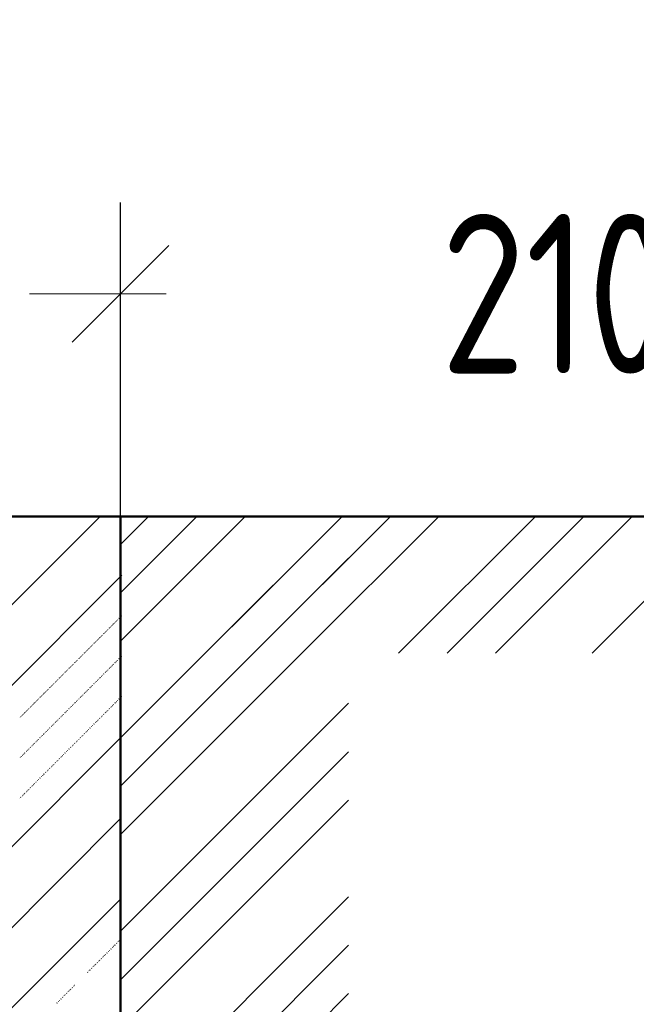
# Model space of a CAD drawing. Header units: millimetres. Extents: x 0 to 1260, y 0 to 297.
# Tile 21 of 104: x 62 to 75, y 125 to 147. Entities that reach past the tile are written whole.
import ezdxf

# ---------------------------------------------------------------- set-up
doc = ezdxf.new("R2010")
doc.units = ezdxf.units.MM
for name, pattern in [('K5LT32802', [0]), ('K5LT32806', [0]), ('K5LT_BASIC', [0]), ('K5LT_THIN', [0])]:
    doc.linetypes.add(name, pattern=pattern)
doc.layers.add('Системный слой', color=7, linetype='Continuous')
doc.styles.add('KDIMTEXTSTYLE', font='GOST_AU.SHX', dxfattribs={"width": 0.96, "oblique": 15, "height": 5})
doc.dimstyles.new('KDIMSTYLE (0.01)', dxfattribs={"dimtxt": 5, "dimasz": 1, "dimexe": 2, "dimexo": 0, "dimgap": 1, "dimtad": 1, "dimlfac": 100, "dimtxsty": 'KDIMTEXTSTYLE', "dimsah": 1, "dimcen": 0, "dimdle": 1, "dimadec": 0, "dimazin": 0, "dimtfac": 0.667, "dimtmove": 0, "dimatfit": 3, "dimfxl": 1, "dimtvp": 1, "dimtolj": 1, "dimtzin": 0, "dimarcsym": 0})

# ---------------------------------------------------------------- blocks, each defined once
blk = doc.blocks.new('U84')
at = {"layer": 'Системный слой', "color": 7, "linetype": 'K5LT32802', "lineweight": 9}
for p, q in [((63.885, 133.021), (66.62, 135.756)), ((63.885, 134.081), (65.56, 135.756)), ((63.885, 130.899), (68.742, 135.756)), ((63.885, 135.142), (64.499, 135.756)), ((63.885, 129.839), (68.885, 134.839)), ((63.885, 128.778), (68.885, 133.778)), ((63.885, 126.657), (68.885, 131.657)), ((64.045, 125.756), (68.885, 130.596)), ((65.106, 125.756), (68.885, 129.536)), ((67.227, 125.756), (68.885, 127.414)), ((68.287, 125.756), (68.885, 126.354))]:
    blk.add_line(p, q, dxfattribs=at)
blk = doc.blocks.new('U86')
at = {"layer": 'Системный слой', "color": 7, "linetype": 'K5LT32802', "lineweight": 9}
for p, q in [((43.892, 116.209), (63.438, 135.756)), ((43.889, 114.439), (63.916, 134.466)), ((44.851, 111.865), (63.904, 130.918)), ((46.619, 111.865), (63.897, 129.144)), ((48.387, 111.865), (63.891, 127.37))]:
    blk.add_line(p, q, dxfattribs=at)
at = {"layer": 'Системный слой', "color": 7, "linetype": 'K5LT32806', "lineweight": 18}
for p, q in [((63.762, 133.428), (63.766, 133.432)), ((63.78, 133.446), (63.783, 133.449)), ((63.797, 133.463), (63.801, 133.467)), ((63.815, 133.481), (63.819, 133.485)), ((63.833, 133.499), (63.836, 133.502)), ((63.85, 133.516), (63.854, 133.52)), ((63.868, 133.534), (63.872, 133.538)), ((63.886, 133.552), (63.889, 133.555)), ((63.904, 133.569), (63.907, 133.573)), ((63.55, 133.216), (63.553, 133.219)), ((63.568, 133.234), (63.571, 133.237)), ((63.585, 133.251), (63.589, 133.255)), ((63.603, 133.269), (63.607, 133.272)), ((63.621, 133.287), (63.624, 133.29)), ((63.638, 133.304), (63.642, 133.308)), ((63.656, 133.322), (63.66, 133.326)), ((63.674, 133.34), (63.677, 133.343)), ((63.691, 133.357), (63.695, 133.361)), ((63.709, 133.375), (63.713, 133.379)), ((63.727, 133.393), (63.73, 133.396)), ((63.744, 133.41), (63.748, 133.414)), ((63.32, 132.986), (63.324, 132.99)), ((63.338, 133.004), (63.341, 133.007)), ((63.356, 133.021), (63.359, 133.025)), ((63.373, 133.039), (63.377, 133.043)), ((63.391, 133.057), (63.394, 133.06)), ((63.409, 133.074), (63.412, 133.078)), ((63.426, 133.092), (63.43, 133.096)), ((63.444, 133.11), (63.447, 133.113)), ((63.462, 133.128), (63.465, 133.131)), ((63.479, 133.145), (63.483, 133.149)), ((63.497, 133.163), (63.5, 133.166)), ((63.515, 133.181), (63.518, 133.184)), ((63.532, 133.198), (63.536, 133.202)), ((63.108, 132.774), (63.112, 132.778)), ((63.126, 132.792), (63.129, 132.795)), ((63.143, 132.809), (63.147, 132.813)), ((63.161, 132.827), (63.165, 132.831)), ((63.179, 132.845), (63.182, 132.848)), ((63.196, 132.862), (63.2, 132.866)), ((63.214, 132.88), (63.218, 132.884)), ((63.232, 132.898), (63.235, 132.901)), ((63.249, 132.915), (63.253, 132.919)), ((63.267, 132.933), (63.271, 132.937)), ((63.285, 132.951), (63.288, 132.954)), ((63.302, 132.968), (63.306, 132.972)), ((62.896, 132.562), (62.899, 132.565)), ((62.914, 132.58), (62.917, 132.583)), ((62.931, 132.597), (62.935, 132.601)), ((62.949, 132.615), (62.952, 132.618)), ((62.967, 132.633), (62.97, 132.636)), ((62.984, 132.65), (62.988, 132.654)), ((63.002, 132.668), (63.005, 132.671)), ((63.02, 132.686), (63.023, 132.689)), ((63.037, 132.703), (63.041, 132.707)), ((63.055, 132.721), (63.059, 132.724)), ((63.073, 132.739), (63.076, 132.742)), ((63.09, 132.756), (63.094, 132.76)), ((63.78, 132.562), (63.783, 132.565)), ((63.797, 132.58), (63.801, 132.583)), ((63.815, 132.597), (63.819, 132.601)), ((63.833, 132.615), (63.836, 132.618)), ((63.85, 132.633), (63.854, 132.636)), ((63.868, 132.65), (63.872, 132.654)), ((63.886, 132.668), (63.889, 132.671)), ((63.904, 132.686), (63.907, 132.689)), ((62.684, 132.35), (62.687, 132.353)), ((62.701, 132.367), (62.705, 132.371)), ((62.719, 132.385), (62.723, 132.389)), ((62.737, 132.403), (62.74, 132.406)), ((62.754, 132.42), (62.758, 132.424)), ((62.772, 132.438), (62.776, 132.442)), ((62.79, 132.456), (62.793, 132.459)), ((62.808, 132.473), (62.811, 132.477)), ((62.825, 132.491), (62.829, 132.495)), ((62.843, 132.509), (62.846, 132.512)), ((62.861, 132.526), (62.864, 132.53)), ((62.878, 132.544), (62.882, 132.548)), ((63.568, 132.35), (63.571, 132.353)), ((63.585, 132.367), (63.589, 132.371)), ((63.603, 132.385), (63.607, 132.389)), ((63.621, 132.403), (63.624, 132.406)), ((63.638, 132.42), (63.642, 132.424)), ((63.656, 132.438), (63.66, 132.442)), ((63.674, 132.456), (63.677, 132.459)), ((63.691, 132.473), (63.695, 132.477)), ((63.709, 132.491), (63.713, 132.495)), ((63.727, 132.509), (63.73, 132.512)), ((63.744, 132.526), (63.748, 132.53)), ((63.762, 132.544), (63.766, 132.548)), ((62.472, 132.138), (62.475, 132.141)), ((62.489, 132.155), (62.493, 132.159)), ((62.507, 132.173), (62.511, 132.176)), ((62.525, 132.191), (62.528, 132.194)), ((62.542, 132.208), (62.546, 132.212)), ((62.56, 132.226), (62.564, 132.229)), ((62.578, 132.244), (62.581, 132.247)), ((62.595, 132.261), (62.599, 132.265)), ((62.613, 132.279), (62.617, 132.283)), ((62.631, 132.297), (62.634, 132.3)), ((62.648, 132.314), (62.652, 132.318)), ((62.666, 132.332), (62.67, 132.336)), ((63.356, 132.138), (63.359, 132.141)), ((63.373, 132.155), (63.377, 132.159)), ((63.391, 132.173), (63.394, 132.176)), ((63.409, 132.191), (63.412, 132.194)), ((63.426, 132.208), (63.43, 132.212)), ((63.444, 132.226), (63.447, 132.229)), ((63.462, 132.244), (63.465, 132.247)), ((63.479, 132.261), (63.483, 132.265)), ((63.497, 132.279), (63.5, 132.283)), ((63.515, 132.297), (63.518, 132.3)), ((63.532, 132.314), (63.536, 132.318)), ((63.55, 132.332), (63.553, 132.336)), ((62.242, 131.908), (62.245, 131.911)), ((62.259, 131.925), (62.263, 131.929)), ((62.277, 131.943), (62.281, 131.947)), ((62.295, 131.961), (62.298, 131.964)), ((62.313, 131.978), (62.316, 131.982)), ((62.33, 131.996), (62.334, 132)), ((62.348, 132.014), (62.351, 132.017)), ((62.366, 132.032), (62.369, 132.035)), ((62.383, 132.049), (62.387, 132.053)), ((62.401, 132.067), (62.404, 132.07)), ((62.419, 132.085), (62.422, 132.088)), ((62.436, 132.102), (62.44, 132.106)), ((62.454, 132.12), (62.457, 132.123)), ((63.126, 131.908), (63.129, 131.911)), ((63.143, 131.925), (63.147, 131.929)), ((63.161, 131.943), (63.165, 131.947)), ((63.179, 131.961), (63.182, 131.964)), ((63.196, 131.978), (63.2, 131.982)), ((63.214, 131.996), (63.218, 132)), ((63.232, 132.014), (63.235, 132.017)), ((63.249, 132.032), (63.253, 132.035)), ((63.267, 132.049), (63.271, 132.053)), ((63.285, 132.067), (63.288, 132.07)), ((63.302, 132.085), (63.306, 132.088)), ((63.32, 132.102), (63.324, 132.106)), ((63.338, 132.12), (63.341, 132.123)), ((62.03, 131.696), (62.033, 131.699)), ((62.047, 131.713), (62.051, 131.717)), ((62.065, 131.731), (62.069, 131.735)), ((62.083, 131.749), (62.086, 131.752)), ((62.1, 131.766), (62.104, 131.77)), ((62.118, 131.784), (62.122, 131.788)), ((62.136, 131.802), (62.139, 131.805)), ((62.153, 131.819), (62.157, 131.823)), ((62.171, 131.837), (62.175, 131.841)), ((62.189, 131.855), (62.192, 131.858)), ((62.206, 131.872), (62.21, 131.876)), ((62.224, 131.89), (62.228, 131.894)), ((62.914, 131.696), (62.917, 131.699)), ((62.931, 131.713), (62.935, 131.717)), ((62.949, 131.731), (62.952, 131.735)), ((62.967, 131.749), (62.97, 131.752)), ((62.984, 131.766), (62.988, 131.77)), ((63.002, 131.784), (63.005, 131.788)), ((63.02, 131.802), (63.023, 131.805)), ((63.037, 131.819), (63.041, 131.823)), ((63.055, 131.837), (63.059, 131.841)), ((63.073, 131.855), (63.076, 131.858)), ((63.09, 131.872), (63.094, 131.876)), ((63.108, 131.89), (63.112, 131.894)), ((63.797, 131.696), (63.801, 131.699)), ((63.815, 131.713), (63.819, 131.717)), ((63.833, 131.731), (63.836, 131.735)), ((63.85, 131.749), (63.854, 131.752)), ((63.868, 131.766), (63.872, 131.77)), ((63.886, 131.784), (63.889, 131.788)), ((63.904, 131.802), (63.907, 131.805)), ((61.818, 131.484), (61.821, 131.487)), ((61.835, 131.501), (61.839, 131.505)), ((61.853, 131.519), (61.856, 131.522)), ((61.871, 131.537), (61.874, 131.54)), ((61.888, 131.554), (61.892, 131.558)), ((61.906, 131.572), (61.909, 131.575)), ((61.924, 131.59), (61.927, 131.593)), ((61.941, 131.607), (61.945, 131.611)), ((61.959, 131.625), (61.963, 131.628)), ((61.977, 131.643), (61.98, 131.646)), ((61.994, 131.66), (61.998, 131.664)), ((62.012, 131.678), (62.016, 131.681)), ((62.701, 131.484), (62.705, 131.487)), ((62.719, 131.501), (62.723, 131.505)), ((62.737, 131.519), (62.74, 131.522)), ((62.754, 131.537), (62.758, 131.54)), ((62.772, 131.554), (62.776, 131.558)), ((62.79, 131.572), (62.793, 131.575)), ((62.808, 131.59), (62.811, 131.593)), ((62.825, 131.607), (62.829, 131.611)), ((62.843, 131.625), (62.846, 131.628)), ((62.861, 131.643), (62.864, 131.646)), ((62.878, 131.66), (62.882, 131.664)), ((62.896, 131.678), (62.899, 131.681)), ((63.585, 131.484), (63.589, 131.487)), ((63.603, 131.501), (63.607, 131.505)), ((63.621, 131.519), (63.624, 131.522)), ((63.638, 131.537), (63.642, 131.54)), ((63.656, 131.554), (63.66, 131.558)), ((63.674, 131.572), (63.677, 131.575)), ((63.691, 131.59), (63.695, 131.593)), ((63.709, 131.607), (63.713, 131.611)), ((63.727, 131.625), (63.73, 131.628)), ((63.744, 131.643), (63.748, 131.646)), ((63.762, 131.66), (63.766, 131.664)), ((63.78, 131.678), (63.783, 131.681)), ((61.676, 131.342), (61.68, 131.346)), ((61.694, 131.36), (61.697, 131.363)), ((61.711, 131.377), (61.715, 131.381)), ((61.729, 131.395), (61.733, 131.399)), ((61.747, 131.413), (61.75, 131.416)), ((61.765, 131.43), (61.768, 131.434)), ((61.782, 131.448), (61.786, 131.452)), ((61.8, 131.466), (61.803, 131.469)), ((62.489, 131.271), (62.493, 131.275)), ((62.507, 131.289), (62.511, 131.293)), ((62.525, 131.307), (62.528, 131.31)), ((62.542, 131.324), (62.546, 131.328)), ((62.56, 131.342), (62.564, 131.346)), ((62.578, 131.36), (62.581, 131.363)), ((62.595, 131.377), (62.599, 131.381)), ((62.613, 131.395), (62.617, 131.399)), ((62.631, 131.413), (62.634, 131.416)), ((62.648, 131.43), (62.652, 131.434)), ((62.666, 131.448), (62.67, 131.452)), ((62.684, 131.466), (62.687, 131.469)), ((63.373, 131.271), (63.377, 131.275)), ((63.391, 131.289), (63.394, 131.293)), ((63.409, 131.307), (63.412, 131.31)), ((63.426, 131.324), (63.43, 131.328)), ((63.444, 131.342), (63.447, 131.346)), ((63.462, 131.36), (63.465, 131.363)), ((63.479, 131.377), (63.483, 131.381)), ((63.497, 131.395), (63.5, 131.399)), ((63.515, 131.413), (63.518, 131.416)), ((63.532, 131.43), (63.536, 131.434)), ((63.55, 131.448), (63.553, 131.452)), ((63.568, 131.466), (63.571, 131.469)), ((62.277, 131.059), (62.281, 131.063)), ((62.295, 131.077), (62.298, 131.08)), ((62.313, 131.095), (62.316, 131.098)), ((62.33, 131.112), (62.334, 131.116)), ((62.348, 131.13), (62.351, 131.133)), ((62.366, 131.148), (62.369, 131.151)), ((62.383, 131.165), (62.387, 131.169)), ((62.401, 131.183), (62.404, 131.187)), ((62.419, 131.201), (62.422, 131.204)), ((62.436, 131.218), (62.44, 131.222)), ((62.454, 131.236), (62.457, 131.24)), ((62.472, 131.254), (62.475, 131.257)), ((63.161, 131.059), (63.165, 131.063)), ((63.179, 131.077), (63.182, 131.08)), ((63.196, 131.095), (63.2, 131.098)), ((63.214, 131.112), (63.218, 131.116)), ((63.232, 131.13), (63.235, 131.133)), ((63.249, 131.148), (63.253, 131.151)), ((63.267, 131.165), (63.271, 131.169)), ((63.285, 131.183), (63.288, 131.187)), ((63.302, 131.201), (63.306, 131.204)), ((63.32, 131.218), (63.324, 131.222)), ((63.338, 131.236), (63.341, 131.24)), ((63.356, 131.254), (63.359, 131.257)), ((62.047, 130.829), (62.051, 130.833)), ((62.065, 130.847), (62.069, 130.851)), ((62.083, 130.865), (62.086, 130.868)), ((62.1, 130.882), (62.104, 130.886)), ((62.118, 130.9), (62.122, 130.904)), ((62.136, 130.918), (62.139, 130.921)), ((62.153, 130.935), (62.157, 130.939)), ((62.171, 130.953), (62.175, 130.957)), ((62.189, 130.971), (62.192, 130.974)), ((62.206, 130.989), (62.21, 130.992)), ((62.224, 131.006), (62.228, 131.01)), ((62.242, 131.024), (62.245, 131.027)), ((62.259, 131.042), (62.263, 131.045)), ((62.931, 130.829), (62.935, 130.833)), ((62.949, 130.847), (62.952, 130.851)), ((62.967, 130.865), (62.97, 130.868)), ((62.984, 130.882), (62.988, 130.886)), ((63.002, 130.9), (63.005, 130.904)), ((63.02, 130.918), (63.023, 130.921)), ((63.037, 130.935), (63.041, 130.939)), ((63.055, 130.953), (63.059, 130.957)), ((63.073, 130.971), (63.076, 130.974)), ((63.09, 130.989), (63.094, 130.992)), ((63.108, 131.006), (63.112, 131.01)), ((63.126, 131.024), (63.129, 131.027)), ((63.143, 131.042), (63.147, 131.045)), ((61.835, 130.617), (61.839, 130.621)), ((61.853, 130.635), (61.856, 130.639)), ((61.871, 130.653), (61.874, 130.656)), ((61.888, 130.67), (61.892, 130.674)), ((61.906, 130.688), (61.909, 130.692)), ((61.924, 130.706), (61.927, 130.709)), ((61.941, 130.723), (61.945, 130.727)), ((61.959, 130.741), (61.963, 130.745)), ((61.977, 130.759), (61.98, 130.762)), ((61.994, 130.776), (61.998, 130.78)), ((62.012, 130.794), (62.016, 130.798)), ((62.03, 130.812), (62.033, 130.815)), ((62.719, 130.617), (62.723, 130.621)), ((62.737, 130.635), (62.74, 130.639)), ((62.754, 130.653), (62.758, 130.656)), ((62.772, 130.67), (62.776, 130.674)), ((62.79, 130.688), (62.793, 130.692)), ((62.808, 130.706), (62.811, 130.709)), ((62.825, 130.723), (62.829, 130.727)), ((62.843, 130.741), (62.846, 130.745)), ((62.861, 130.759), (62.864, 130.762)), ((62.878, 130.776), (62.882, 130.78)), ((62.896, 130.794), (62.899, 130.798)), ((62.914, 130.812), (62.917, 130.815)), ((61.676, 130.458), (61.68, 130.462)), ((61.694, 130.476), (61.697, 130.479)), ((61.711, 130.494), (61.715, 130.497)), ((61.729, 130.511), (61.733, 130.515)), ((61.747, 130.529), (61.75, 130.532)), ((61.765, 130.547), (61.768, 130.55)), ((61.782, 130.564), (61.786, 130.568)), ((61.8, 130.582), (61.803, 130.585)), ((61.818, 130.6), (61.821, 130.603)), ((62.507, 130.405), (62.511, 130.409)), ((62.525, 130.423), (62.528, 130.426)), ((62.542, 130.441), (62.546, 130.444)), ((62.56, 130.458), (62.564, 130.462)), ((62.578, 130.476), (62.581, 130.479)), ((62.595, 130.494), (62.599, 130.497)), ((62.613, 130.511), (62.617, 130.515)), ((62.631, 130.529), (62.634, 130.532)), ((62.648, 130.547), (62.652, 130.55)), ((62.666, 130.564), (62.67, 130.568)), ((62.684, 130.582), (62.687, 130.585)), ((62.701, 130.6), (62.705, 130.603)), ((62.295, 130.193), (62.298, 130.197)), ((62.313, 130.211), (62.316, 130.214)), ((62.33, 130.228), (62.334, 130.232)), ((62.348, 130.246), (62.351, 130.25)), ((62.366, 130.264), (62.369, 130.267)), ((62.383, 130.281), (62.387, 130.285)), ((62.401, 130.299), (62.404, 130.303)), ((62.419, 130.317), (62.422, 130.32)), ((62.436, 130.334), (62.44, 130.338)), ((62.454, 130.352), (62.457, 130.356)), ((62.472, 130.37), (62.475, 130.373)), ((62.489, 130.387), (62.493, 130.391)), ((62.083, 129.981), (62.086, 129.984)), ((62.1, 129.999), (62.104, 130.002)), ((62.118, 130.016), (62.122, 130.02)), ((62.136, 130.034), (62.139, 130.037)), ((62.153, 130.052), (62.157, 130.055)), ((62.171, 130.069), (62.175, 130.073)), ((62.189, 130.087), (62.192, 130.091)), ((62.206, 130.105), (62.21, 130.108)), ((62.224, 130.122), (62.228, 130.126)), ((62.242, 130.14), (62.245, 130.144)), ((62.259, 130.158), (62.263, 130.161)), ((62.277, 130.175), (62.281, 130.179)), ((61.853, 129.751), (61.856, 129.755)), ((61.871, 129.769), (61.874, 129.772)), ((61.888, 129.786), (61.892, 129.79)), ((61.906, 129.804), (61.909, 129.808)), ((61.924, 129.822), (61.927, 129.825)), ((61.941, 129.839), (61.945, 129.843)), ((61.959, 129.857), (61.963, 129.861)), ((61.977, 129.875), (61.98, 129.878)), ((61.994, 129.893), (61.998, 129.896)), ((62.012, 129.91), (62.016, 129.914)), ((62.03, 129.928), (62.033, 129.931)), ((62.047, 129.946), (62.051, 129.949)), ((62.065, 129.963), (62.069, 129.967)), ((61.676, 129.574), (61.68, 129.578)), ((61.694, 129.592), (61.697, 129.596)), ((61.711, 129.61), (61.715, 129.613)), ((61.729, 129.627), (61.733, 129.631)), ((61.747, 129.645), (61.75, 129.649)), ((61.765, 129.663), (61.768, 129.666)), ((61.782, 129.68), (61.786, 129.684)), ((61.8, 129.698), (61.803, 129.702)), ((61.818, 129.716), (61.821, 129.719)), ((61.835, 129.733), (61.839, 129.737)), ((63.709, 126.304), (63.713, 126.307)), ((63.727, 126.322), (63.73, 126.325)), ((63.744, 126.339), (63.748, 126.343)), ((63.762, 126.357), (63.766, 126.361)), ((63.78, 126.375), (63.783, 126.378)), ((63.797, 126.392), (63.801, 126.396)), ((63.815, 126.41), (63.819, 126.414)), ((63.833, 126.428), (63.836, 126.431)), ((63.85, 126.445), (63.854, 126.449)), ((63.868, 126.463), (63.872, 126.467)), ((63.886, 126.481), (63.888, 126.483)), ((63.497, 126.092), (63.5, 126.095)), ((63.515, 126.109), (63.518, 126.113)), ((63.532, 126.127), (63.536, 126.131)), ((63.55, 126.145), (63.553, 126.148)), ((63.568, 126.163), (63.571, 126.166)), ((63.585, 126.18), (63.589, 126.184)), ((63.603, 126.198), (63.607, 126.201)), ((63.621, 126.216), (63.624, 126.219)), ((63.638, 126.233), (63.642, 126.237)), ((63.656, 126.251), (63.66, 126.254)), ((63.674, 126.269), (63.677, 126.272)), ((63.691, 126.286), (63.695, 126.29)), ((63.267, 125.862), (63.271, 125.866)), ((63.285, 125.88), (63.288, 125.883)), ((63.302, 125.897), (63.306, 125.901)), ((63.32, 125.915), (63.324, 125.919)), ((63.338, 125.933), (63.341, 125.936)), ((63.356, 125.95), (63.359, 125.954)), ((63.373, 125.968), (63.377, 125.972)), ((63.391, 125.986), (63.394, 125.989)), ((63.409, 126.003), (63.412, 126.007)), ((63.426, 126.021), (63.43, 126.025)), ((63.444, 126.039), (63.447, 126.042)), ((63.462, 126.056), (63.465, 126.06)), ((63.479, 126.074), (63.483, 126.078)), ((63.161, 125.756), (63.165, 125.759)), ((63.179, 125.774), (63.182, 125.777)), ((63.196, 125.791), (63.2, 125.795)), ((63.214, 125.809), (63.218, 125.813)), ((63.232, 125.827), (63.235, 125.83)), ((63.249, 125.844), (63.253, 125.848)), ((62.843, 125.438), (62.846, 125.441)), ((62.861, 125.455), (62.864, 125.459)), ((62.878, 125.473), (62.882, 125.477)), ((62.631, 125.226), (62.634, 125.229)), ((62.648, 125.243), (62.652, 125.247)), ((62.666, 125.261), (62.67, 125.264)), ((62.684, 125.279), (62.687, 125.282)), ((62.701, 125.296), (62.705, 125.3)), ((62.719, 125.314), (62.723, 125.318)), ((62.737, 125.332), (62.74, 125.335)), ((62.754, 125.349), (62.758, 125.353)), ((62.772, 125.367), (62.776, 125.371)), ((62.79, 125.385), (62.793, 125.388)), ((62.808, 125.402), (62.811, 125.406)), ((62.825, 125.42), (62.829, 125.424)), ((62.472, 125.067), (62.475, 125.07)), ((62.489, 125.084), (62.493, 125.088)), ((62.507, 125.102), (62.511, 125.105)), ((62.525, 125.12), (62.528, 125.123)), ((62.542, 125.137), (62.546, 125.141)), ((62.56, 125.155), (62.564, 125.158)), ((62.578, 125.173), (62.581, 125.176)), ((62.595, 125.19), (62.599, 125.194)), ((62.613, 125.208), (62.617, 125.211))]:
    blk.add_line(p, q, dxfattribs=at)
blk = doc.blocks.new('KDIMARROW_03')
at = {"layer": 'Системный слой', "color": 0, "linetype": 'K5LT_THIN', "lineweight": 18}
for p, q in [((-1.061, -1.061), (1.061, 1.061)), ((0, 0), (-1, 0)), ((0, 0), (2, 0))]:
    blk.add_line(p, q, dxfattribs=at)
blk = doc.blocks.new('U88')
at = {"layer": 'Системный слой', "color": 7, "linetype": 'K5LT32802', "lineweight": 9}
for p, q in [((63.885, 124.536), (65.106, 125.756)), ((63.885, 121.354), (68.287, 125.756)), ((63.885, 125.596), (64.045, 125.756)), ((63.885, 122.414), (67.227, 125.756)), ((63.885, 120.293), (68.885, 125.293))]:
    blk.add_line(p, q, dxfattribs=at)
blk = doc.blocks.new('U123')
at = {"layer": 'Системный слой', "color": 7, "linetype": 'K5LT32802', "lineweight": 9}
for p, q in [((63.921, 133.056), (66.62, 135.756)), ((63.921, 134.117), (65.56, 135.756)), ((63.921, 135.178), (64.499, 135.756)), ((65.742, 132.756), (68.742, 135.756)), ((66.802, 132.756), (69.802, 135.756)), ((67.863, 132.756), (70.863, 135.756)), ((69.984, 132.756), (72.984, 135.756)), ((71.045, 132.756), (74.045, 135.756)), ((72.106, 132.756), (75.106, 135.756)), ((74.227, 132.756), (77.227, 135.756))]:
    blk.add_line(p, q, dxfattribs=at)

msp = doc.modelspace()

# ---------------------------------------------------------------- linework, layer by layer
at = {"layer": 'Системный слой', "color": 7, "linetype": 'K5LT_BASIC', "lineweight": 50}
for p, q in [((63.92073, 135.75584), (43.92073, 135.75584)), ((63.88519, 111.86544), (63.88519, 135.75584)), ((83.74973, 135.75584), (63.92073, 135.75584))]:
    msp.add_line(p, q, dxfattribs=at)

# ---------------------------------------------------------------- block references
at = {"layer": 'Системный слой'}
for name in ['U123', 'U88', 'U86', 'U84']:
    msp.add_blockref(name, (0, 0), dxfattribs=at)

# ---------------------------------------------------------------- dimensions: what is measured, and where the dimension line sits
at = {"layer": 'Системный слой', "color": 7}
msp.add_linear_dim(base=(84.87894, 140.63742), p1=(63.88519, 135.75584), p2=(84.87894, 126.68602), location=(74.38207, 140.63742), text='\\H3.5;\\W0.965;\\Q0;\\H3.5;\\W0.965;\\Q0;\\Q0;2100', dimstyle='KDIMSTYLE (0.01)', override={"dimexo": 0, "dimblk1": 'KDIMARROW_03', "dimblk2": 'KDIMARROW_03', "dimse1": 0, "dimse2": 0, "dimclrt": 7, "dimtolj": 1}, dxfattribs=at).render()

doc.saveas('drawing.dxf')
